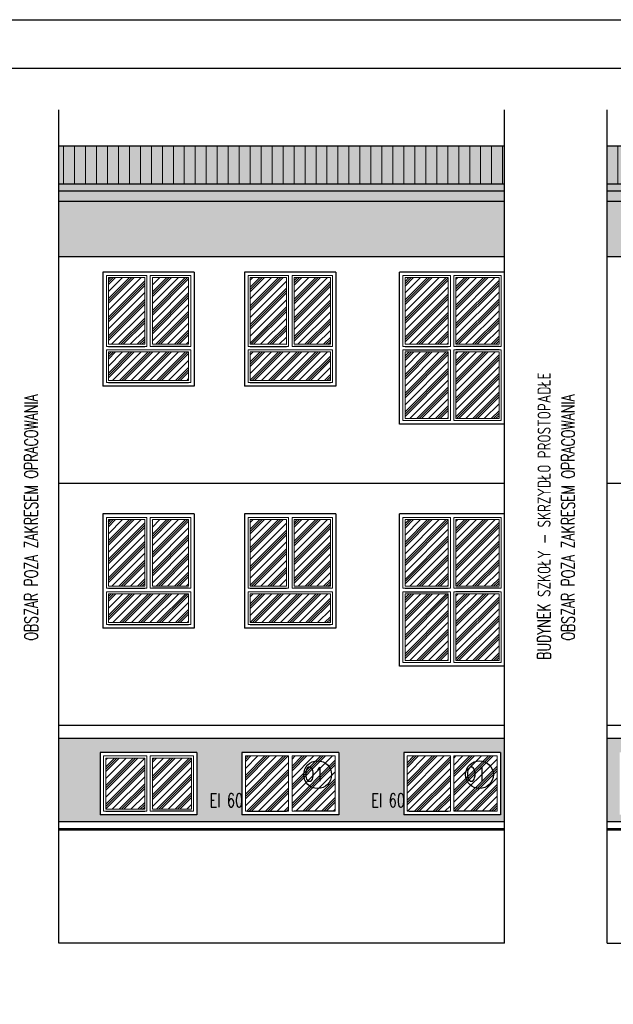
# Model space of a CAD drawing. Header units: millimetres. Extents: x 31969 to 285678, y -69766 to -1123.
# Tile 115 of 161: x 147961 to 148820, y -12523 to -11099. Entities that reach past the tile are written whole.
import ezdxf
from ezdxf.lldxf.tags import DXFTag

# ---------------------------------------------------------------- set-up
doc = ezdxf.new("R2010")
doc.units = ezdxf.units.MM
for name, color, linetype in [('a-elewacja 1', 1, 'Continuous'), ('a-elewacje', 1, 'Continuous'), ('a-izolacja 1', 3, 'Continuous'), ('a-opis 1', 3, 'Continuous'), ('a-opis 3', 15, 'Continuous'), ('a-opis stolarki 2', 1, 'Continuous'), ('a-przerywana 2', 3, 'Continuous'), ('a-ramka', 7, 'Continuous'), ('a-szraf', 252, 'Continuous'), ('a-szraf 1', 250, 'Continuous')]:
    doc.layers.add(name, color=color, linetype=linetype)
doc.layers.add('a-elewacja 3', color=3, linetype='Continuous', lineweight=20)
doc.styles.add('RS01507', font='romans.shx', dxfattribs={"width": 0.7, "height": 0.15})
doc.styles.add('WYMIAR', font='romans.shx', dxfattribs={"width": 0.8})
tags = doc.linetypes.add('DASHED', pattern=[0.75, 0.5, -0.25]).pattern_tags.tags
tags[6:7] = [DXFTag(74, 4), DXFTag(75, 0), DXFTag(340, '0'), DXFTag(46, 1.0), DXFTag(50, 0.0), DXFTag(44, 0.0), DXFTag(45, 0.0)]
tags[4:5] = [DXFTag(74, 4), DXFTag(75, 0), DXFTag(340, '0'), DXFTag(46, 1.0), DXFTag(50, 0.0), DXFTag(44, 0.0), DXFTag(45, 0.0)]
pattern_1 = [(90, (3951.037, -7515.281), (-15.875, 1e-15), [])]

msp = doc.modelspace()

# ---------------------------------------------------------------- hatches: boundary and pattern name
at = {"layer": 'a-elewacja 3', "ltscale": 100}
h = msp.add_hatch(dxfattribs=at)
h.set_pattern_fill('LINE', color=256, scale=5, angle=90)
h.set_pattern_definition([(90, (-454.342, -5789.653), (-15.875, 1e-15), [])])
h.paths.add_polyline_path([(148017.45, -11281.56), (148017.45, -11336.56), (148662.45, -11336.56), (148662.45, -11281.56)])
h = msp.add_hatch(dxfattribs=at)
h.set_pattern_fill('LINE', color=256, scale=5, angle=90)
h.set_pattern_definition(pattern_1)
h.paths.add_polyline_path([(150643.71, -11281.56), (148810.71, -11281.56), (148810.71, -11336.56), (150183.71, -11336.56), (150183.71, -11314.6), (150408.71, -11314.6), (150408.71, -11336.56), (150643.71, -11336.56)])
h = msp.add_hatch(dxfattribs=at)
h.set_pattern_fill('LINE', color=256, scale=5, angle=90)
h.set_pattern_definition(pattern_1)
h.paths.add_polyline_path([(150643.71, -11281.56), (148810.71, -11281.56), (148810.71, -11336.56), (150183.71, -11336.56), (150183.71, -11314.6), (150408.71, -11314.6), (150408.71, -11336.56), (150643.71, -11336.56)])
at = {"layer": 'a-szraf', "ltscale": 30}
h = msp.add_hatch(dxfattribs=at)
h.set_pattern_fill('DOTS', color=256, scale=1.5)
h.set_pattern_definition([(0, (-454.3421, -5789.6532), (1.190625, 2.38125), [0, -2.38125])])
h.paths.add_polyline_path([(148662.45, -11346.6), (148017.45, -11346.6), (148017.45, -11361.6), (148662.45, -11361.6)])
h.paths.add_polyline_path([(148662.45, -11336.56), (148017.45, -11336.56), (148017.45, -11346.6), (148662.45, -11346.6)])
h.paths.add_polyline_path([(148662.45, -11281.56), (148017.45, -11281.56), (148017.45, -11336.56), (148662.45, -11336.56)])
h = msp.add_hatch(dxfattribs=at)
h.set_pattern_fill('DOTS', color=256, scale=1.5)
h.set_pattern_definition([(0, (1354.883, -5789.6532), (1.190625, 2.38125), [0, -2.38125])])
h.paths.add_polyline_path([(150643.71, -11281.56), (148810.71, -11281.56), (148810.71, -11336.56), (150183.71, -11336.56), (150183.71, -11314.6), (150408.71, -11314.6), (150408.71, -11336.56), (150643.71, -11336.56)])
h.paths.add_polyline_path([(150643.71, -11336.56), (150408.71, -11336.56), (150408.71, -11346.6), (150643.71, -11346.6)])
h.paths.add_polyline_path([(150643.71, -11346.6), (150408.71, -11346.6), (150408.71, -11361.6), (150643.71, -11361.6)])
h.paths.add_polyline_path([(150183.71, -11346.6), (149898.71, -11346.6), (149898.71, -11361.6), (150183.71, -11361.6)])
h.paths.add_polyline_path([(150183.71, -11336.56), (148810.71, -11336.56), (148810.71, -11346.6), (150183.71, -11346.6)])
h.paths.add_polyline_path([(149888.71, -11346.6), (148810.71, -11346.6), (148810.71, -11361.6), (149888.71, -11361.6)])
at = {"layer": 'a-szraf', "ltscale": 100}
h = msp.add_hatch(dxfattribs=at)
h.set_pattern_fill('DOTS', color=256, scale=3)
h.set_pattern_definition([(0, (1354.883, -5789.653), (2.38125, 4.7625), [0, -4.7625])])
h.paths.add_polyline_path([(150608.71, -12138.6), (150593.71, -12138.6), (150593.71, -12276.6), (150608.71, -12276.6)])
h.paths.add_polyline_path([(150323.71, -12138.6), (149998.71, -12138.6), (149998.71, -12251.6), (149998.71, -12276.6), (150323.71, -12276.6)])
h.paths.add_polyline_path([(149985.51, -12138.6), (149898.71, -12138.6), (149898.71, -12244.1, -1), (149888.71, -12244.1), (149888.71, -12138.6), (148810.71, -12138.6), (148810.71, -12258.6), (149998.71, -12258.6), (149998.71, -12251.6), (149998.71, -12138.6), (149995.51, -12138.6), (149995.51, -12235.74), (149980.53, -12250.72), (149973.46, -12243.65), (149985.51, -12231.6)])
h.paths.add_polyline_path([(149828.71, -12218.6), (149738.71, -12218.6), (149738.71, -12158.6), (149828.71, -12158.6)], flags=16)
h.paths.add_polyline_path([(149823.71, -12213.6), (149743.71, -12213.6), (149743.71, -12163.6), (149823.71, -12163.6)], flags=0)
h.paths.add_polyline_path([(149820.71, -12210.6), (149746.71, -12210.6), (149746.71, -12166.6), (149820.71, -12166.6)], flags=0)
h.paths.add_polyline_path([(149610.71, -12218.6), (149520.71, -12218.6), (149520.71, -12158.6), (149610.71, -12158.6)], flags=16)
h.paths.add_polyline_path([(149605.71, -12213.6), (149525.71, -12213.6), (149525.71, -12163.6), (149605.71, -12163.6)], flags=0)
h.paths.add_polyline_path([(149602.71, -12210.6), (149528.71, -12210.6), (149528.71, -12166.6), (149602.71, -12166.6)], flags=0)
h.paths.add_polyline_path([(149373.71, -12218.6), (149283.71, -12218.6), (149283.71, -12158.6), (149373.71, -12158.6)], flags=16)
h.paths.add_polyline_path([(149368.71, -12213.6), (149288.71, -12213.6), (149288.71, -12163.6), (149368.71, -12163.6)], flags=0)
h.paths.add_polyline_path([(149365.71, -12210.6), (149291.71, -12210.6), (149291.71, -12166.6), (149365.71, -12166.6)], flags=0)
h.paths.add_polyline_path([(149155.71, -12218.6), (149065.71, -12218.6), (149065.71, -12158.6), (149155.71, -12158.6)], flags=16)
h.paths.add_polyline_path([(149150.71, -12213.6), (149070.71, -12213.6), (149070.71, -12163.6), (149150.71, -12163.6)], flags=0)
h.paths.add_polyline_path([(149147.71, -12210.6), (149073.71, -12210.6), (149073.71, -12166.6), (149147.71, -12166.6)], flags=0)
h.paths.add_polyline_path([(148968.71, -12248.6), (148828.71, -12248.6), (148828.71, -12158.6), (148968.71, -12158.6)], flags=16)
h.paths.add_polyline_path([(148963.71, -12243.6), (148901.21, -12243.6), (148901.21, -12163.6), (148963.71, -12163.6)], flags=0)
h.paths.add_polyline_path([(148960.71, -12240.6), (148904.21, -12240.6), (148904.21, -12166.6), (148960.71, -12166.6)], flags=0)
h.paths.add_polyline_path([(148896.21, -12243.6), (148833.71, -12243.6), (148833.71, -12163.6), (148896.21, -12163.6)], flags=0)
h.paths.add_polyline_path([(148893.21, -12240.6), (148836.71, -12240.6), (148836.71, -12166.6), (148893.21, -12166.6)], flags=0)
h.paths.add_polyline_path([(149888.71, -11361.6), (148810.71, -11361.6), (148810.71, -11441.6), (149888.71, -11441.6)])
h.paths.add_polyline_path([(149998.71, -11373.6), (150183.71, -11373.6), (150183.71, -11361.6), (149898.71, -11361.6), (149898.71, -11441.6), (149998.71, -11441.6)])
h.paths.add_polyline_path([(150593.71, -11373.6), (149998.71, -11373.6), (149998.71, -11441.6), (150593.71, -11441.6)])
h.paths.add_polyline_path([(150608.71, -11361.6), (150408.71, -11361.6), (150408.71, -11373.6), (150593.71, -11373.6), (150593.71, -11441.6), (150608.71, -11441.6)])
h.paths.add_polyline_path([(150408.71, -11314.6), (150183.71, -11314.6), (150183.71, -11373.6), (150408.71, -11373.6)])
h = msp.add_hatch(dxfattribs=at)
h.set_pattern_fill('DOTS', color=256, scale=3)
h.set_pattern_definition([(0, (-454.342, -5789.653), (2.38125, 4.7625), [0, -4.7625])])
h.paths.add_polyline_path([(148662.45, -11441.6), (148662.45, -11361.6), (148017.45, -11361.6), (148017.45, -11441.6)])
h = msp.add_hatch(dxfattribs=at)
h.set_pattern_fill('DOTS', color=256, scale=3)
h.paths.add_polyline_path([(148662.45, -12138.6), (148017.45, -12138.6), (148017.45, -12258.6), (148662.45, -12258.6)])
h.paths.add_polyline_path([(148422.45, -12248.6), (148282.45, -12248.6), (148282.45, -12158.6), (148422.45, -12158.6)], flags=16)
h.paths.add_polyline_path([(148417.45, -12243.6), (148354.95, -12243.6), (148354.95, -12163.6), (148417.45, -12163.6)], flags=0)
h.paths.add_polyline_path([(148516.45, -12158.6), (148656.45, -12158.6), (148656.45, -12248.6), (148516.45, -12248.6)], flags=16)
h.paths.add_polyline_path([(148521.45, -12163.6), (148583.95, -12163.6), (148583.95, -12243.6), (148521.45, -12243.6)], flags=0)
h.paths.add_polyline_path([(148349.95, -12243.6), (148287.45, -12243.6), (148287.45, -12163.6), (148349.95, -12163.6)], flags=0)
h.paths.add_polyline_path([(148588.95, -12163.6), (148651.45, -12163.6), (148651.45, -12243.6), (148588.95, -12243.6)], flags=0)
h.paths.add_polyline_path([(148217.45, -12248.6), (148077.45, -12248.6), (148077.45, -12158.6), (148217.45, -12158.6)], flags=16)
h.paths.add_polyline_path([(148212.45, -12243.6), (148149.95, -12243.6), (148149.95, -12163.6), (148212.45, -12163.6)], flags=0)
h.paths.add_polyline_path([(148209.45, -12240.6), (148152.95, -12240.6), (148152.95, -12166.6), (148209.45, -12166.6)], flags=0)
h.paths.add_polyline_path([(148144.95, -12243.6), (148082.45, -12243.6), (148082.45, -12163.6), (148144.95, -12163.6)], flags=0)
h.paths.add_polyline_path([(148141.95, -12240.6), (148085.45, -12240.6), (148085.45, -12166.6), (148141.95, -12166.6)], flags=0)
at = {"layer": 'a-szraf 1', "ltscale": 15}
h = msp.add_hatch(dxfattribs=at)
h.set_pattern_fill('PLASTI', color=256, scale=3, angle=45)
h.set_pattern_definition([(45, (-454.342, -5789.653), (-13.4703842, 13.4703842), []), (45, (-456.026, -5787.97), (-13.4703842, 13.4703842), []), (45, (-457.71, -5786.286), (-13.4703842, 13.4703842), []), (45, (-462.761, -5781.234), (-13.4703842, 13.4703842), [])])
h.paths.add_polyline_path([(148209.45, -12240.6), (148209.45, -12166.6), (148152.95, -12166.6), (148152.95, -12240.6)])
h.paths.add_polyline_path([(148141.95, -12240.6), (148141.95, -12166.6), (148085.45, -12166.6), (148085.45, -12240.6)])
h.paths.add_polyline_path([(148518.45, -11918.1), (148580.95, -11918.1), (148580.95, -11821.6), (148518.45, -11821.6)])
h.paths.add_polyline_path([(148591.95, -11918.1), (148654.45, -11918.1), (148654.45, -11821.6), (148591.95, -11821.6)])
h.paths.add_polyline_path([(148591.95, -12025.6), (148654.45, -12025.6), (148654.45, -11929.1), (148591.95, -11929.1)])
h.paths.add_polyline_path([(148518.45, -12025.6), (148580.95, -12025.6), (148580.95, -11929.1), (148518.45, -11929.1)])
h.paths.add_polyline_path([(148591.95, -11675.6), (148654.45, -11675.6), (148654.45, -11579.1), (148591.95, -11579.1)])
h.paths.add_polyline_path([(148591.95, -11568.1), (148654.45, -11568.1), (148654.45, -11471.6), (148591.95, -11471.6)])
h.paths.add_polyline_path([(148580.95, -11568.1), (148580.95, -11471.6), (148518.45, -11471.6), (148518.45, -11568.1)])
h.paths.add_polyline_path([(148518.45, -11675.6), (148580.95, -11675.6), (148580.95, -11579.1), (148518.45, -11579.1)])
h.paths.add_polyline_path([(148410.45, -11821.6), (148357.95, -11821.6), (148357.95, -11918.1), (148410.45, -11918.1)])
h.paths.add_polyline_path([(148346.95, -11821.6), (148294.45, -11821.6), (148294.45, -11918.1), (148346.95, -11918.1)])
h.paths.add_polyline_path([(148410.45, -11929.1), (148294.45, -11929.1), (148294.45, -11970.6), (148410.45, -11970.6)])
h.paths.add_polyline_path([(148205.45, -11929.1), (148089.45, -11929.1), (148089.45, -11970.6), (148205.45, -11970.6)])
h.paths.add_polyline_path([(148205.45, -11918.1), (148205.45, -11821.6), (148152.95, -11821.6), (148152.95, -11918.1)])
h.paths.add_polyline_path([(148141.95, -11918.1), (148141.95, -11821.6), (148089.45, -11821.6), (148089.45, -11918.1)])
h.paths.add_polyline_path([(148141.95, -11568.1), (148141.95, -11471.6), (148089.45, -11471.6), (148089.45, -11568.1)])
h.paths.add_polyline_path([(148152.95, -11568.1), (148205.45, -11568.1), (148205.45, -11471.6), (148152.95, -11471.6)])
h.paths.add_polyline_path([(148089.45, -11620.6), (148205.45, -11620.6), (148205.45, -11579.1), (148089.45, -11579.1)])
h.paths.add_polyline_path([(148294.45, -11620.6), (148410.45, -11620.6), (148410.45, -11579.1), (148294.45, -11579.1)])
h.paths.add_polyline_path([(148294.45, -11471.6), (148294.45, -11568.1), (148346.95, -11568.1), (148346.95, -11471.6)])
h.paths.add_polyline_path([(148357.95, -11471.6), (148357.95, -11568.1), (148410.45, -11568.1), (148410.45, -11471.6)])
h = msp.add_hatch(dxfattribs=at)
h.set_pattern_fill('PLASTI', color=256, scale=3, angle=45)
h.paths.add_polyline_path([(148651.45, -12163.6), (148588.95, -12163.6), (148588.95, -12243.6), (148651.45, -12243.6)])
h.paths.add_polyline_path([(148583.95, -12163.6), (148521.45, -12163.6), (148521.45, -12243.6), (148583.95, -12243.6)])
h.paths.add_polyline_path([(148417.45, -12163.6), (148354.95, -12163.6), (148354.95, -12243.6), (148417.45, -12243.6)])
h.paths.add_polyline_path([(148349.95, -12163.6), (148287.45, -12163.6), (148287.45, -12243.6), (148349.95, -12243.6)])

# ---------------------------------------------------------------- linework, layer by layer
at = {"layer": 'a-elewacja 1', "linetype": 'DASHED', "ltscale": 40}
for p, q in [((148017.45, -12434.6), (148017.45, -11229.19)), ((148662.45, -12434.6), (148662.45, -11229.19)), ((148810.71, -12434.6), (148810.71, -11229.19)), ((148662.45, -12434.6), (148017.45, -12434.6)), ((148810.71, -12434.6), (150608.71, -12434.6))]:
    msp.add_line(p, q, dxfattribs=at)
at = {"layer": 'a-elewacja 1', "ltscale": 100}
for p, q in [((148662.45, -11281.56), (148017.45, -11281.56)), ((150643.71, -11281.56), (148810.71, -11281.56)), ((148662.45, -11336.56), (148017.45, -11336.56)), ((150183.71, -11336.56), (148810.71, -11336.56)), ((148662.45, -11346.6), (148017.45, -11346.6)), ((150183.71, -11346.6), (148810.71, -11346.6)), ((148662.45, -11361.6), (148017.45, -11361.6)), ((149888.71, -11361.6), (148810.71, -11361.6)), ((148662.45, -11441.6), (148017.45, -11441.6)), ((149888.71, -11441.6), (148810.71, -11441.6)), ((148213.45, -11463.6), (148081.45, -11463.6)), ((148081.45, -11463.6), (148081.45, -11628.6)), ((148213.45, -11463.6), (148213.45, -11628.6)), ((148418.45, -11463.6), (148286.45, -11463.6)), ((148286.45, -11463.6), (148286.45, -11628.6)), ((148418.45, -11463.6), (148418.45, -11628.6)), ((148213.45, -11628.6), (148081.45, -11628.6)), ((148418.45, -11628.6), (148286.45, -11628.6)), ((148213.45, -11813.6), (148081.45, -11813.6)), ((148081.45, -11813.6), (148081.45, -11978.6)), ((148213.45, -11813.6), (148213.45, -11978.6)), ((148418.45, -11813.6), (148286.45, -11813.6)), ((148286.45, -11813.6), (148286.45, -11978.6)), ((148418.45, -11813.6), (148418.45, -11978.6)), ((148213.45, -11978.6), (148081.45, -11978.6)), ((148418.45, -11978.6), (148286.45, -11978.6)), ((148662.45, -12138.6), (148017.45, -12138.6)), ((149888.71, -12138.6), (148810.71, -12138.6)), ((148217.45, -12158.6), (148077.45, -12158.6)), ((148077.45, -12158.6), (148077.45, -12248.6)), ((148217.45, -12158.6), (148217.45, -12248.6)), ((148422.45, -12158.6), (148282.45, -12158.6)), ((148282.45, -12158.6), (148282.45, -12248.6)), ((148422.45, -12158.6), (148422.45, -12248.6)), ((148656.45, -12158.6), (148516.45, -12158.6)), ((148516.45, -12158.6), (148516.45, -12248.6)), ((148656.45, -12158.6), (148656.45, -12248.6)), ((148217.45, -12248.6), (148077.45, -12248.6)), ((148422.45, -12248.6), (148282.45, -12248.6)), ((148656.45, -12248.6), (148516.45, -12248.6)), ((148017.45, -12258.6), (148662.45, -12258.6)), ((148810.71, -12258.6), (149998.71, -12258.6)), ((148017.45, -12268.6), (148662.45, -12268.6)), ((148017.45, -12270.6), (148662.45, -12270.6)), ((148810.71, -12268.6), (149928.71, -12268.6)), ((148810.71, -12270.6), (149928.71, -12270.6))]:
    msp.add_line(p, q, dxfattribs=at)
at = {"layer": 'a-elewacja 3'}
for p, q in [((148089.45, -11568.1), (148089.45, -11471.6)), ((148089.45, -11471.6), (148141.95, -11471.6)), ((148141.95, -11471.6), (148141.95, -11568.1)), ((148152.95, -11471.6), (148205.45, -11471.6)), ((148152.95, -11568.1), (148152.95, -11471.6)), ((148205.45, -11471.6), (148205.45, -11568.1)), ((148294.45, -11568.1), (148294.45, -11471.6)), ((148294.45, -11471.6), (148346.95, -11471.6)), ((148346.95, -11471.6), (148346.95, -11568.1)), ((148357.95, -11471.6), (148410.45, -11471.6)), ((148357.95, -11568.1), (148357.95, -11471.6)), ((148410.45, -11471.6), (148410.45, -11568.1)), ((148518.45, -11568.1), (148518.45, -11471.6)), ((148518.45, -11471.6), (148580.95, -11471.6)), ((148580.95, -11471.6), (148580.95, -11568.1)), ((148591.95, -11471.6), (148654.45, -11471.6)), ((148591.95, -11568.1), (148591.95, -11471.6)), ((148654.45, -11471.6), (148654.45, -11568.1)), ((148141.95, -11568.1), (148089.45, -11568.1)), ((148089.45, -11620.6), (148089.45, -11579.1)), ((148089.45, -11579.1), (148205.45, -11579.1)), ((148205.45, -11568.1), (148152.95, -11568.1)), ((148205.45, -11579.1), (148205.45, -11620.6)), ((148346.95, -11568.1), (148294.45, -11568.1)), ((148294.45, -11620.6), (148294.45, -11579.1)), ((148294.45, -11579.1), (148410.45, -11579.1)), ((148410.45, -11568.1), (148357.95, -11568.1)), ((148410.45, -11579.1), (148410.45, -11620.6)), ((148580.95, -11568.1), (148518.45, -11568.1)), ((148580.95, -11579.1), (148518.45, -11579.1)), ((148518.45, -11579.1), (148518.45, -11675.6)), ((148580.95, -11675.6), (148580.95, -11579.1)), ((148654.45, -11568.1), (148591.95, -11568.1)), ((148654.45, -11579.1), (148591.95, -11579.1)), ((148591.95, -11579.1), (148591.95, -11675.6)), ((148654.45, -11675.6), (148654.45, -11579.1)), ((148205.45, -11620.6), (148089.45, -11620.6)), ((148410.45, -11620.6), (148294.45, -11620.6)), ((148518.45, -11675.6), (148580.95, -11675.6)), ((148591.95, -11675.6), (148654.45, -11675.6)), ((148089.45, -11918.1), (148089.45, -11821.6)), ((148089.45, -11821.6), (148141.95, -11821.6)), ((148141.95, -11821.6), (148141.95, -11918.1)), ((148152.95, -11821.6), (148205.45, -11821.6)), ((148152.95, -11918.1), (148152.95, -11821.6)), ((148205.45, -11821.6), (148205.45, -11918.1)), ((148294.45, -11918.1), (148294.45, -11821.6)), ((148294.45, -11821.6), (148346.95, -11821.6)), ((148346.95, -11821.6), (148346.95, -11918.1)), ((148357.95, -11821.6), (148410.45, -11821.6)), ((148357.95, -11918.1), (148357.95, -11821.6)), ((148410.45, -11821.6), (148410.45, -11918.1)), ((148518.45, -11918.1), (148518.45, -11821.6)), ((148518.45, -11821.6), (148580.95, -11821.6)), ((148580.95, -11821.6), (148580.95, -11918.1)), ((148591.95, -11821.6), (148654.45, -11821.6)), ((148591.95, -11918.1), (148591.95, -11821.6)), ((148654.45, -11821.6), (148654.45, -11918.1)), ((148141.95, -11918.1), (148089.45, -11918.1)), ((148205.45, -11918.1), (148152.95, -11918.1)), ((148346.95, -11918.1), (148294.45, -11918.1)), ((148410.45, -11918.1), (148357.95, -11918.1)), ((148580.95, -11918.1), (148518.45, -11918.1)), ((148654.45, -11918.1), (148591.95, -11918.1)), ((148089.45, -11970.6), (148089.45, -11929.1)), ((148089.45, -11929.1), (148205.45, -11929.1)), ((148205.45, -11929.1), (148205.45, -11970.6)), ((148294.45, -11970.6), (148294.45, -11929.1)), ((148294.45, -11929.1), (148410.45, -11929.1)), ((148410.45, -11929.1), (148410.45, -11970.6)), ((148580.95, -11929.1), (148518.45, -11929.1)), ((148518.45, -11929.1), (148518.45, -12025.6)), ((148580.95, -12025.6), (148580.95, -11929.1)), ((148654.45, -11929.1), (148591.95, -11929.1)), ((148591.95, -11929.1), (148591.95, -12025.6)), ((148654.45, -12025.6), (148654.45, -11929.1)), ((148205.45, -11970.6), (148089.45, -11970.6)), ((148410.45, -11970.6), (148294.45, -11970.6)), ((148518.45, -12025.6), (148580.95, -12025.6)), ((148591.95, -12025.6), (148654.45, -12025.6)), ((148085.45, -12240.6), (148085.45, -12166.6)), ((148085.45, -12166.6), (148141.95, -12166.6)), ((148141.95, -12166.6), (148141.95, -12240.6)), ((148152.95, -12166.6), (148209.45, -12166.6)), ((148152.95, -12240.6), (148152.95, -12166.6)), ((148209.45, -12166.6), (148209.45, -12240.6)), ((148141.95, -12240.6), (148085.45, -12240.6)), ((148209.45, -12240.6), (148152.95, -12240.6))]:
    msp.add_line(p, q, dxfattribs=at)
for points in [[(148144.95, -11468.6), (148144.95, -11571.1), (148086.45, -11571.1), (148086.45, -11468.6), (148144.95, -11468.6)], [(148149.95, -11468.6), (148208.45, -11468.6), (148208.45, -11571.1), (148149.95, -11571.1), (148149.95, -11468.6)], [(148349.95, -11468.6), (148349.95, -11571.1), (148291.45, -11571.1), (148291.45, -11468.6), (148349.95, -11468.6)], [(148354.95, -11468.6), (148413.45, -11468.6), (148413.45, -11571.1), (148354.95, -11571.1), (148354.95, -11468.6)], [(148583.95, -11468.6), (148583.95, -11571.1), (148515.45, -11571.1), (148515.45, -11468.6), (148583.95, -11468.6)], [(148588.95, -11468.6), (148657.45, -11468.6), (148657.45, -11571.1), (148588.95, -11571.1), (148588.95, -11468.6)], [(148208.45, -11576.1), (148208.45, -11623.6), (148086.45, -11623.6), (148086.45, -11576.1), (148208.45, -11576.1)], [(148413.45, -11576.1), (148413.45, -11623.6), (148291.45, -11623.6), (148291.45, -11576.1), (148413.45, -11576.1)], [(148583.95, -11678.6), (148583.95, -11576.1), (148515.45, -11576.1), (148515.45, -11678.6), (148583.95, -11678.6)], [(148588.95, -11678.6), (148657.45, -11678.6), (148657.45, -11576.1), (148588.95, -11576.1), (148588.95, -11678.6)], [(148144.95, -11818.6), (148144.95, -11921.1), (148086.45, -11921.1), (148086.45, -11818.6), (148144.95, -11818.6)], [(148149.95, -11818.6), (148208.45, -11818.6), (148208.45, -11921.1), (148149.95, -11921.1), (148149.95, -11818.6)], [(148349.95, -11818.6), (148349.95, -11921.1), (148291.45, -11921.1), (148291.45, -11818.6), (148349.95, -11818.6)], [(148354.95, -11818.6), (148413.45, -11818.6), (148413.45, -11921.1), (148354.95, -11921.1), (148354.95, -11818.6)], [(148583.95, -11818.6), (148583.95, -11921.1), (148515.45, -11921.1), (148515.45, -11818.6), (148583.95, -11818.6)], [(148588.95, -11818.6), (148657.45, -11818.6), (148657.45, -11921.1), (148588.95, -11921.1), (148588.95, -11818.6)], [(148208.45, -11926.1), (148208.45, -11973.6), (148086.45, -11973.6), (148086.45, -11926.1), (148208.45, -11926.1)], [(148413.45, -11926.1), (148413.45, -11973.6), (148291.45, -11973.6), (148291.45, -11926.1), (148413.45, -11926.1)], [(148583.95, -12028.6), (148583.95, -11926.1), (148515.45, -11926.1), (148515.45, -12028.6), (148583.95, -12028.6)], [(148588.95, -12028.6), (148657.45, -12028.6), (148657.45, -11926.1), (148588.95, -11926.1), (148588.95, -12028.6)], [(148144.95, -12163.6), (148144.95, -12243.6), (148082.45, -12243.6), (148082.45, -12163.6), (148144.95, -12163.6)], [(148149.95, -12163.6), (148212.45, -12163.6), (148212.45, -12243.6), (148149.95, -12243.6), (148149.95, -12163.6)], [(148349.95, -12163.6), (148349.95, -12243.6), (148287.45, -12243.6), (148287.45, -12163.6), (148349.95, -12163.6)], [(148354.95, -12163.6), (148417.45, -12163.6), (148417.45, -12243.6), (148354.95, -12243.6), (148354.95, -12163.6)], [(148583.95, -12163.6), (148583.95, -12243.6), (148521.45, -12243.6), (148521.45, -12163.6), (148583.95, -12163.6)], [(148588.95, -12163.6), (148651.45, -12163.6), (148651.45, -12243.6), (148588.95, -12243.6), (148588.95, -12163.6)]]:
    msp.add_lwpolyline(points, dxfattribs=at)
at = {"layer": 'a-elewacje'}
for p, q in [((148662.45, -11463.6), (148510.45, -11463.6)), ((148510.45, -11683.6), (148510.45, -11463.6)), ((148662.45, -11683.6), (148662.45, -11463.6)), ((148662.45, -11683.6), (148510.45, -11683.6)), ((148662.45, -11813.6), (148510.45, -11813.6)), ((148510.45, -12033.6), (148510.45, -11813.6)), ((148662.45, -12033.6), (148662.45, -11813.6)), ((148662.45, -12033.6), (148510.45, -12033.6))]:
    msp.add_line(p, q, dxfattribs=at)
at = {"layer": 'a-izolacja 1'}
for p, q in [((148089.45, -11571.1), (148141.95, -11571.1)), ((148205.45, -11571.1), (148152.95, -11571.1)), ((148294.45, -11571.1), (148346.95, -11571.1)), ((148410.45, -11571.1), (148357.95, -11571.1)), ((148518.45, -11571.1), (148580.95, -11571.1)), ((148518.45, -11576.1), (148580.95, -11576.1)), ((148654.45, -11571.1), (148591.95, -11571.1)), ((148654.45, -11576.1), (148591.95, -11576.1)), ((148089.45, -11623.6), (148205.45, -11623.6)), ((148294.45, -11623.6), (148410.45, -11623.6)), ((148089.45, -11921.1), (148141.95, -11921.1)), ((148205.45, -11921.1), (148152.95, -11921.1)), ((148294.45, -11921.1), (148346.95, -11921.1)), ((148410.45, -11921.1), (148357.95, -11921.1)), ((148518.45, -11921.1), (148580.95, -11921.1)), ((148654.45, -11921.1), (148591.95, -11921.1)), ((148518.45, -11926.1), (148580.95, -11926.1)), ((148654.45, -11926.1), (148591.95, -11926.1)), ((148089.45, -11973.6), (148205.45, -11973.6)), ((148294.45, -11973.6), (148410.45, -11973.6)), ((148085.45, -12243.6), (148141.95, -12243.6)), ((148209.45, -12243.6), (148152.95, -12243.6)), ((148290.45, -12243.6), (148346.95, -12243.6)), ((148414.45, -12243.6), (148357.95, -12243.6)), ((148524.45, -12243.6), (148580.95, -12243.6)), ((148648.45, -12243.6), (148591.95, -12243.6))]:
    msp.add_line(p, q, dxfattribs=at)
at = {"layer": 'a-opis stolarki 2'}
for centre in [(148392.09, -12190.67), (148626.09, -12190.67)]:
    msp.add_circle(centre, 20.05, dxfattribs=at)
at = {"layer": 'a-przerywana 2', "linetype": 'DASHED', "lineweight": 25, "ltscale": 50}
for p, q in [((148662.45, -11769.6), (148017.45, -11769.6)), ((150593.71, -11769.6), (148810.71, -11769.6)), ((148662.45, -12119.6), (148017.45, -12119.6)), ((149998.71, -12119.6), (148810.71, -12119.6))]:
    msp.add_line(p, q, dxfattribs=at)
at = {"layer": 'a-ramka', "ltscale": 0.5}
for points in [[(151826.95, -14068.58), (147626.95, -14068.58), (147626.95, -11098.58), (151826.95, -11098.58)], [(147876.95, -11168.58), (151756.95, -11168.58), (151756.95, -13998.58), (147876.95, -13998.58)]]:
    msp.add_lwpolyline(points, close=True, dxfattribs=at)

# ---------------------------------------------------------------- texts
at = {"layer": 'a-opis 1', "ltscale": 40, "style": 'RS01507', "width": 0.7}
for s, p in [('BUDYNEK SZKOŁY - SKRZYDŁO PROSTOPADŁE', (148729.02, -12024.45)), ('OBSZAR POZA ZAKRESEM OPRACOWANIA', (147987.12, -11996.67)), ('OBSZAR POZA ZAKRESEM OPRACOWANIA', (148763.77, -11996.67))]:
    msp.add_text(s, height=18.9125, rotation=90, dxfattribs=at).set_placement(p)
at = {"layer": 'a-opis 3', "ltscale": 40, "char_height": 19.613, "width": 649.6209, "attachment_point": 7, "style": 'RS01507'}
for insert in [(148030.92, -12237.71), (148264.92, -12237.71)]:
    msp.add_mtext('{\\W7.6055;  }EI 60', dxfattribs=dict(at, insert=insert))
at = {"layer": 'a-opis stolarki 2', "char_height": 20.047, "width": 23.6587, "attachment_point": 9, "style": 'WYMIAR'}
for insert in [(148401.55, -12199.85), (148635.55, -12199.85)]:
    msp.add_mtext('O1', dxfattribs=dict(at, insert=insert))

doc.saveas('drawing.dxf')
